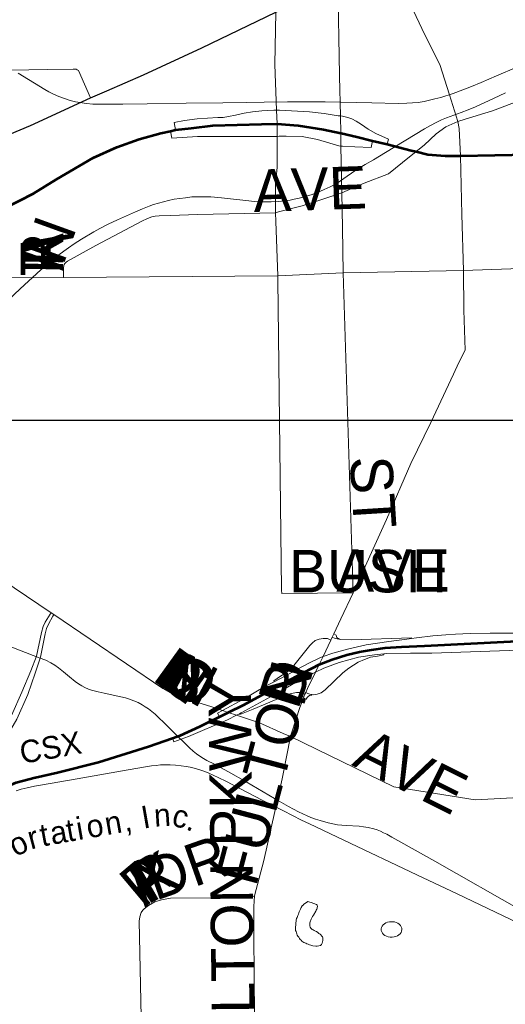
# Model space of a CAD drawing. Header units: feet. Extents: x 92 to 141.3, y -5 to 23.6.
# Tile 164 of 256: x 121.3 to 122.6, y 7.7 to 10.4. Entities that reach past the tile are written whole.
import ezdxf

# ---------------------------------------------------------------- set-up
doc = ezdxf.new("R2010")
doc.units = ezdxf.units.FT
doc.header["$MEASUREMENT"] = 0
doc.layers.add('0_Mview', color=7, linetype='Continuous', plot=False)
for name, color, linetype, lineweight in [('CUY - Design$0$GM_X_City_Street', 7, 'Continuous', 0), ('CUY - Design$0$GM_X_Interchange_Ramps', 1, 'Continuous', 13), ('CUY - Design$0$GM_X_Interstate_Route', 1, 'Continuous', 53), ('CUY - Design$0$GM_X_Minor_Lake', 5, 'Continuous', 0), ('CUY - Design$0$GM_X_Rail_Line', 7, 'Continuous', 13), ('CUY - Design$0$GM_X_Rail_Line_Text', 7, 'Continuous', 0), ('CUY - Design$0$GM_X_State_Route', 1, 'Continuous', 30)]:
    doc.layers.add(name, color=color, linetype=linetype, lineweight=lineweight)
doc.layers.add('CUY - Design$0$GM_X_Interstate_Location', color=7, linetype='Continuous', lineweight=13, plot=False)
doc.layers.add('TX_X_20', color=7, linetype='Continuous')
doc.styles.add('CUY - Design$0$Styledgn030', font='dgn030.shx')

msp = doc.modelspace()

# ---------------------------------------------------------------- linework, layer by layer
at = {"layer": '0_Mview', "color": 2}
msp.add_lwpolyline([(116.1447, 9.3193), (123.1393, 9.3193), (123.1393, 3.1985), (116.1447, 3.1985)], close=True, dxfattribs=at)
at = {"layer": 'CUY - Design$0$GM_X_City_Street', "flags": 128}
for points in [[(122.4647, 9.7283), (122.4593, 9.8806), (122.4558, 10.0408), (122.4522, 10.1151), (122.4486, 10.1346), (122.4265, 10.2069), (122.3995, 10.2899), (122.3593, 10.3711), (122.3041, 10.4876), (122.2585, 10.5819), (122.2507, 10.5958), (122.2507, 10.6027), (122.2521, 10.6088), (122.2628, 10.6389), (122.2964, 10.7516), (122.3622, 10.9495), (122.399, 11.0603)], [(121.9551, 9.9988), (121.9563, 10.0108), (121.9563, 10.094), (121.9562, 10.1282), (121.9548, 10.1653), (121.95, 10.2899), (121.9527, 10.4333), (121.9501, 10.539), (121.9472, 10.804), (121.9447, 10.8985)], [(122.4689, 10.1409), (122.5431, 10.1641), (122.6221, 10.1938), (122.6441, 10.2038), (122.6583, 10.2137), (122.689, 10.2476), (122.7141, 10.2752), (122.739, 10.3143), (122.7547, 10.36), (122.7989, 10.4183), (122.835, 10.4439), (122.8784, 10.4686), (122.9391, 10.5001), (122.9757, 10.5166), (122.9916, 10.5274), (123.0115, 10.5471), (123.0234, 10.5606), (123.0293, 10.5673)], [(122.1266, 10.2575), (122.1265, 10.2616), (122.122, 10.5157)], [(121.1765, 10.2738), (121.1792, 10.2738), (121.3296, 10.2761), (121.4005, 10.2772), (121.4086, 10.277), (121.4113, 10.2757)], [(121.4113, 10.2757), (121.4149, 10.2739), (121.4472, 10.1991)], [(122.134, 9.8444), (122.1326, 9.94), (122.1302, 10.0669), (122.1295, 10.1026), (122.1286, 10.1499), (122.1266, 10.2575)], [(122.1468, 9.9461), (122.1933, 9.9664), (122.26, 9.9922), (122.2982, 10.0225), (122.3352, 10.0523), (122.3575, 10.0704), (122.3902, 10.1009), (122.4161, 10.1201), (122.4486, 10.1346), (122.4689, 10.1409)], [(121.953, 9.8613), (121.9521, 9.8858), (121.9521, 9.9697), (121.9551, 9.9988)], [(121.9596, 9.8878), (122.0242, 9.9046), (122.0782, 9.922), (122.1326, 9.94), (122.1468, 9.9461)], [(121.6656, 9.8781), (121.7394, 9.8808), (121.9521, 9.8858), (121.9596, 9.8878)], [(121.3735, 9.709), (121.3741, 9.7367), (121.3744, 9.7398), (121.375, 9.7422), (121.376, 9.7448), (121.3774, 9.7471), (121.3807, 9.7507), (121.3843, 9.7536), (121.4621, 9.7962), (121.5889, 9.8633), (121.6014, 9.8694)], [(121.6014, 9.8694), (121.6028, 9.8701), (121.6148, 9.8747), (121.6239, 9.876), (121.6348, 9.877), (121.6656, 9.8781)], [(121.9583, 9.7025), (121.9583, 9.7025), (121.9582, 9.7132), (121.953, 9.8613)], [(122.1632, 8.8485), (122.1358, 9.7216), (122.134, 9.8444)], [(121.9582, 9.7132), (122.1358, 9.7216), (122.4647, 9.7283), (122.9028, 9.7433)], [(122.1632, 8.8485), (122.1697, 8.8623), (122.1706, 8.8642), (122.2138, 8.959), (122.254, 9.0491), (122.3211, 9.2011), (122.3748, 9.3137), (122.4373, 9.445), (122.452, 9.4769), (122.4688, 9.5106), (122.4654, 9.6198), (122.4647, 9.7283)], [(120.7254, 9.6975), (120.8437, 9.6975), (121.0126, 9.7003), (121.1906, 9.7076), (121.3735, 9.709), (121.9582, 9.7132)], [(121.9685, 8.8561), (121.9685, 8.8578), (121.9583, 9.7025)], [(120.8132, 9.1222), (120.935, 9.0635), (120.9845, 9.0313), (121.1066, 8.951), (121.34, 8.7942), (121.3475, 8.7892), (121.6443, 8.5872), (121.6702, 8.5731), (121.6931, 8.5643), (121.7784, 8.5373)], [(122.1632, 8.8485), (121.9686, 8.8471), (121.9685, 8.8561)], [(122.1062, 8.7274), (122.1105, 8.7367), (122.1295, 8.7775), (122.1632, 8.8485)], [(122.0391, 8.5873), (122.0608, 8.6321), (122.071, 8.6531), (122.0816, 8.6753), (122.1025, 8.7195), (122.1062, 8.7274)], [(121.9967, 8.4682), (122.0182, 8.5354), (122.0278, 8.5617), (122.0288, 8.5645), (122.0317, 8.5722), (122.0341, 8.5771), (122.0391, 8.5873)], [(121.7784, 8.5373), (121.7867, 8.5347), (121.8075, 8.5276), (121.8229, 8.5224), (121.8455, 8.5147), (121.908, 8.4935), (121.9729, 8.4652)], [(121.8941, 8.0215), (121.9199, 8.1185), (121.9701, 8.3414), (121.9929, 8.4564), (121.9967, 8.4682)], [(121.9729, 8.4652), (121.9929, 8.4564), (122.2742, 8.319), (122.4962, 8.2842), (122.8052, 8.3004), (122.9496, 8.3082), (123.1262, 8.3198), (123.169, 8.3231), (123.3464, 8.3647), (123.3584, 8.3675)], [(121.5903, 7.9828), (121.5915, 7.9844), (121.5939, 7.9864), (121.6056, 7.9953), (121.6232, 8.0052), (121.6408, 8.0113), (121.6653, 8.0158), (121.8703, 8.0165), (121.8838, 8.0177), (121.8941, 8.0215)], [(121.8968, 7.4709), (121.8926, 7.9149), (121.8924, 7.9926), (121.8941, 8.0215)], [(121.5877, 7.6049), (121.5805, 7.9524), (121.5821, 7.9648), (121.5855, 7.976), (121.5903, 7.9828)]]:
    msp.add_lwpolyline(points, dxfattribs=at)
at = {"layer": 'CUY - Design$0$GM_X_Interchange_Ramps', "flags": 128}
for points in [[(121.9548, 10.1653), (121.9471, 10.1652), (121.9142, 10.1639), (121.8887, 10.1609), (121.8667, 10.1572), (121.8424, 10.1517), (121.8241, 10.1481), (121.8089, 10.1457), (121.7943, 10.1457), (121.7382, 10.142), (121.7035, 10.1377), (121.6755, 10.1322), (121.6794, 10.1115)], [(122.1286, 10.1499), (122.1227, 10.1501), (122.0848, 10.1568), (122.0444, 10.1606), (121.9625, 10.1654), (121.9548, 10.1653)], [(122.2565, 10.0723), (122.2596, 10.0863), (122.2254, 10.1017), (122.2048, 10.114), (122.1865, 10.1262), (122.1719, 10.1353), (122.1603, 10.142), (122.1488, 10.1457), (122.1346, 10.1492), (122.1286, 10.1499)], [(121.6656, 10.1086), (121.6694, 10.089), (121.7388, 10.0933), (121.9477, 10.0939), (121.9563, 10.094)], [(121.9563, 10.094), (121.9622, 10.0942), (121.9806, 10.0948), (122.0242, 10.0935), (122.0665, 10.0855), (122.1242, 10.0686), (122.1302, 10.0669)], [(122.1302, 10.0669), (122.1347, 10.067), (122.1682, 10.0652), (122.2125, 10.0637), (122.2163, 10.0822)], [(121.34, 8.7942), (121.3375, 8.7905), (121.3243, 8.7683), (121.3185, 8.7565), (121.3137, 8.7407), (121.3004, 8.6755), (121.2846, 8.6354), (121.2605, 8.5776), (121.2317, 8.514), (121.2163, 8.4879), (121.1986, 8.4627), (121.1783, 8.4433), (121.1464, 8.4192), (121.115, 8.3976), (121.0618, 8.3622), (121.0354, 8.3435), (121.0104, 8.3233), (120.9903, 8.3004), (120.9702, 8.2769), (120.8981, 8.1897), (120.9381, 8.13)], [(120.954, 8.1421), (120.9471, 8.1524), (121.0201, 8.2255), (121.0593, 8.2616), (121.0971, 8.2977), (121.1297, 8.3331), (121.1578, 8.3653), (121.1805, 8.3961), (121.2009, 8.4254), (121.2467, 8.5038), (121.2766, 8.571), (121.2969, 8.6295), (121.3115, 8.6731), (121.3235, 8.7366), (121.3275, 8.7514), (121.333, 8.7633), (121.3447, 8.7851), (121.3475, 8.7892)], [(122.6055, 8.7382), (122.5367, 8.7382), (122.4822, 8.7377), (122.4422, 8.7356), (122.416, 8.7341), (122.3811, 8.731), (122.3364, 8.7259), (122.3227, 8.7238), (122.3097, 8.7218), (122.2604, 8.7156), (122.1993, 8.7064), (122.1479, 8.6945), (122.1084, 8.6843), (122.0816, 8.6753), (122.0806, 8.675), (122.0519, 8.6617), (122.0221, 8.6457), (121.981, 8.6231), (121.9483, 8.6062), (121.9225, 8.5928), (121.8644, 8.5584), (121.8075, 8.5276), (121.7939, 8.5203), (121.7988, 8.5105)], [(122.1247, 8.722), (122.1249, 8.7236), (122.1211, 8.7251), (122.119, 8.7269), (122.1179, 8.7294), (122.1176, 8.7334), (122.1105, 8.7367)], [(122.1025, 8.7195), (122.0933, 8.7238), (122.0815, 8.7241), (122.0705, 8.7226), (122.0595, 8.7185), (122.0514, 8.7113), (122.045, 8.7049), (122.0015, 8.65), (121.9903, 8.6384), (121.9775, 8.6287), (121.9657, 8.6211), (121.9473, 8.6082), (121.9483, 8.6062)], [(122.3227, 8.7238), (122.3223, 8.7262), (122.1584, 8.7205), (122.1298, 8.7213), (122.1247, 8.722), (122.1143, 8.7236), (122.1062, 8.7274)], [(121.6714, 8.452), (121.6745, 8.4421), (121.715, 8.4569), (121.8212, 8.5024), (121.8455, 8.5147), (121.8535, 8.5188), (121.8585, 8.5214), (121.9582, 8.5755), (122.0067, 8.6036), (122.0394, 8.6215), (122.0608, 8.6321), (122.0839, 8.6435), (122.1258, 8.6589), (122.1779, 8.6727), (122.2213, 8.6793), (122.2469, 8.6821), (122.2545, 8.6829), (122.3199, 8.6839), (122.3782, 8.6844), (122.6153, 8.6921)], [(122.0341, 8.5771), (122.0401, 8.5742), (122.0455, 8.5717), (122.0506, 8.5711), (122.0562, 8.5707), (122.0657, 8.5722), (122.0761, 8.5758), (122.0871, 8.5837), (122.1357, 8.63), (122.1513, 8.6428), (122.1641, 8.6515), (122.1773, 8.6597), (122.1947, 8.6668), (122.2111, 8.6727), (122.2295, 8.6758), (122.2471, 8.6796), (122.2469, 8.6821)], [(121.8535, 8.5188), (121.8548, 8.5163), (121.8909, 8.5316), (121.988, 8.5717), (121.9997, 8.5753), (122.0092, 8.5771), (122.0169, 8.5771), (122.0193, 8.5766), (122.0242, 8.5754), (122.0281, 8.5739), (122.0317, 8.5722)], [(122.0193, 8.5766), (122.019, 8.5751), (122.0209, 8.5744), (122.0217, 8.574), (122.0223, 8.5734), (122.0227, 8.5723), (122.0228, 8.5712), (122.0229, 8.57), (122.0225, 8.5668), (122.0288, 8.5645)], [(122.0278, 8.5617), (122.0358, 8.5588), (122.0384, 8.5631), (122.0411, 8.5659), (122.0444, 8.5682), (122.0478, 8.5694), (122.0505, 8.5696), (122.0506, 8.5711)]]:
    msp.add_lwpolyline(points, dxfattribs=at)
at = {"layer": 'CUY - Design$0$GM_X_Interstate_Route', "flags": 128}
for points in [[(121.9135, 10.1272), (121.9562, 10.1282), (122.0135, 10.1239), (122.0828, 10.113), (122.1295, 10.1026), (122.1305, 10.1024)], [(120.837, 9.7874), (120.8684, 9.7935), (120.8989, 9.8001), (121.0224, 9.827), (121.1309, 9.863), (121.1872, 9.887), (121.2136, 9.8983), (121.2919, 9.9381), (121.3536, 9.9766), (121.4547, 10.0351), (121.5194, 10.0647), (121.5798, 10.0867), (121.6396, 10.1032), (121.6656, 10.1086), (121.6794, 10.1115), (121.7218, 10.1167)], [(121.7218, 10.1167), (121.7806, 10.1238), (121.9135, 10.1272)], [(122.1305, 10.1024), (122.1733, 10.0928), (122.2163, 10.0822), (122.2565, 10.0723), (122.3216, 10.0556), (122.3352, 10.0523), (122.3671, 10.0447), (122.4147, 10.0407), (122.4558, 10.0408), (122.6429, 10.0444), (122.7259, 10.0479), (122.9257, 10.0565), (122.9326, 10.0558)], [(121.7988, 8.5105), (121.8229, 8.5224), (121.8654, 8.5433), (121.9718, 8.6016), (122.071, 8.6531), (122.1059, 8.6664), (122.1466, 8.6794), (122.1812, 8.6878), (122.2135, 8.6934), (122.251, 8.6983), (122.2951, 8.7011), (122.3584, 8.7039), (122.7006, 8.7211), (122.7679, 8.7315), (122.8388, 8.7491), (122.8435, 8.7509)], [(121.6915, 8.4598), (121.7455, 8.4843), (121.7988, 8.5105)], [(121.4697, 8.387), (121.6054, 8.4291), (121.6714, 8.452), (121.6839, 8.4563), (121.6915, 8.4598)], [(121.2963, 8.3445), (121.2977, 8.3449), (121.3575, 8.358), (121.4695, 8.387), (121.4697, 8.387)], [(120.8577, 8.0688), (120.8835, 8.0882), (120.9381, 8.13), (120.954, 8.1421), (121.033, 8.2025), (121.1269, 8.2726), (121.1776, 8.3023), (121.2449, 8.3313), (121.2963, 8.3445)]]:
    msp.add_lwpolyline(points, dxfattribs=at)
at = {"layer": 'CUY - Design$0$GM_X_Minor_Lake', "flags": 128}
for points in [[(122.0282, 7.9979), (122.04, 8.0061), (122.0425, 8.0053), (122.0458, 8.0045), (122.0496, 8.0033), (122.052, 8.0029), (122.0554, 8.0013), (122.0587, 8.0001), (122.0612, 7.9993), (122.0636, 7.9981), (122.0653, 7.9961), (122.0666, 7.9928), (122.0658, 7.9899), (122.0654, 7.9878), (122.0642, 7.9853), (122.063, 7.9828), (122.0614, 7.9803), (122.0594, 7.9758), (122.0578, 7.9733), (122.0554, 7.9695), (122.053, 7.9654), (122.0509, 7.962), (122.0497, 7.96), (122.0489, 7.9579), (122.0462, 7.9508), (122.0454, 7.9484), (122.045, 7.9463), (122.045, 7.9442), (122.045, 7.9417), (122.0455, 7.9397), (122.0464, 7.9364), (122.0485, 7.9335), (122.0518, 7.9303), (122.0543, 7.9291), (122.0572, 7.9274), (122.0605, 7.9254), (122.0638, 7.9242), (122.0668, 7.9218), (122.0701, 7.9193), (122.0734, 7.9169), (122.0755, 7.9157), (122.0784, 7.912), (122.0797, 7.91), (122.0806, 7.9079), (122.081, 7.9059), (122.081, 7.9038), (122.0811, 7.9017), (122.0807, 7.8997), (122.0803, 7.8968), (122.0791, 7.8926), (122.0771, 7.8889), (122.0747, 7.8868), (122.0702, 7.8851), (122.0656, 7.8846), (122.0619, 7.8846), (122.0532, 7.8857), (122.0508, 7.8861), (122.0479, 7.8873), (122.0445, 7.8885), (122.0412, 7.8897), (122.0375, 7.8909), (122.0342, 7.8929), (122.0292, 7.8949), (122.0263, 7.8965), (122.0238, 7.8981), (122.0217, 7.9006), (122.0192, 7.903), (122.0171, 7.9059), (122.015, 7.9088), (122.0129, 7.9116), (122.0112, 7.9145), (122.0099, 7.9178), (122.0086, 7.9207), (122.0077, 7.9248), (122.0065, 7.9277), (122.006, 7.9301), (122.006, 7.933), (122.006, 7.9348)], [(122.006, 7.9348), (122.0077, 7.9557), (122.0093, 7.9599), (122.0109, 7.9632), (122.0117, 7.9657), (122.0125, 7.9678), (122.0133, 7.9698), (122.0141, 7.9723), (122.0153, 7.9752), (122.0165, 7.9785), (122.0181, 7.9815), (122.0197, 7.9852), (122.0221, 7.9898), (122.0249, 7.9947), (122.0278, 7.9973), (122.0282, 7.9979)], [(122.2708, 7.9514), (122.2624, 7.951)]]:
    msp.add_lwpolyline(points, dxfattribs=at)
at = {"layer": 'CUY - Design$0$GM_X_Minor_Lake'}
msp.add_ellipse((122.2681, 7.9302), major_axis=(-0.0281, -0.0001), ratio=0.756188, start_param=4.914979, end_param=10.896493, dxfattribs=at)
at = {"layer": 'CUY - Design$0$GM_X_Rail_Line', "flags": 128}
for points in [[(121.4062, 10.1887), (121.4367, 10.1835), (121.4536, 10.1821), (121.4744, 10.1817), (121.5358, 10.1821), (121.6023, 10.1828), (121.7086, 10.1843), (121.8079, 10.1854), (121.873, 10.1867), (121.9211, 10.1872), (121.9849, 10.1878), (122.0363, 10.1882), (122.0874, 10.188), (122.2143, 10.1854), (122.2862, 10.1841), (122.3096, 10.1843), (122.3251, 10.1852), (122.341, 10.1868), (122.3573, 10.1894), (122.372, 10.1924), (122.3864, 10.196), (122.4024, 10.2003), (122.4361, 10.2113), (122.4623, 10.2206), (122.4858, 10.2297), (122.5123, 10.2408), (122.5541, 10.2592), (122.6647, 10.3066)], [(121.2506, 10.2663), (121.3233, 10.2217), (121.3342, 10.2157), (121.347, 10.209), (121.3608, 10.2031), (121.3736, 10.198), (121.3922, 10.1922), (121.4062, 10.1887)], [(121.1578, 9.5861), (121.2557, 9.6777), (121.3122, 9.7299), (121.3502, 9.7615), (121.3612, 9.7709), (121.375, 9.7809), (121.3876, 9.79), (121.4029, 9.8005), (121.4228, 9.8134), (121.4561, 9.8332), (121.473, 9.8425), (121.4959, 9.8542), (121.5209, 9.8665), (121.5698, 9.8885), (121.5888, 9.8965), (121.6076, 9.9037), (121.6193, 9.9077), (121.6327, 9.9117), (121.6462, 9.9155), (121.6598, 9.9188), (121.6758, 9.9223), (121.6911, 9.9246), (121.7066, 9.9265), (121.7241, 9.9286), (121.7434, 9.9293), (121.7586, 9.9293), (121.7757, 9.9288), (121.8046, 9.9265), (121.8794, 9.9177), (121.8932, 9.9164), (121.907, 9.9155), (121.9218, 9.915), (121.94, 9.9151), (121.9595, 9.9163), (121.9774, 9.9182), (121.9918, 9.9203), (122.0031, 9.9225), (122.0165, 9.9258), (122.0328, 9.9301), (122.0486, 9.9347), (122.0659, 9.9408), (122.0848, 9.9488), (122.1007, 9.9564), (122.1201, 9.9664), (122.147, 9.9856), (122.1707, 10.0018), (122.1961, 10.017), (122.2188, 10.0304), (122.2514, 10.0504), (122.3582, 10.1145), (122.3739, 10.1236), (122.3895, 10.1318), (122.4043, 10.1389), (122.4177, 10.1446), (122.4578, 10.1591), (122.4771, 10.1662), (122.4973, 10.1747), (122.5464, 10.1973), (122.5792, 10.2129)], [(121.1416, 8.7362), (121.3073, 8.6715), (121.3255, 8.6645), (121.3391, 8.658), (121.3505, 8.6513), (121.3604, 8.644), (121.374, 8.6333), (121.3906, 8.619), (121.4052, 8.607), (121.4146, 8.6003), (121.4238, 8.5945), (121.432, 8.59), (121.4417, 8.586), (121.4504, 8.5829), (121.4608, 8.5801), (121.4687, 8.5782), (121.4844, 8.5749), (121.5305, 8.5653), (121.5425, 8.5622), (121.5538, 8.5588), (121.5656, 8.5543), (121.5771, 8.5491), (121.5881, 8.5431), (121.5967, 8.538), (121.6059, 8.5317), (121.6144, 8.5249), (121.6235, 8.5172), (121.6334, 8.508), (121.6476, 8.4946), (121.6698, 8.4724), (121.7176, 8.4257), (121.7277, 8.4166), (121.7363, 8.4096), (121.7457, 8.4031), (121.7552, 8.3969), (121.7643, 8.3915), (121.7851, 8.381), (121.8021, 8.3721), (121.8234, 8.3604), (121.8721, 8.333), (121.9492, 8.2879), (121.987, 8.2655), (122.0143, 8.2513), (122.0378, 8.2402), (122.0479, 8.2358), (122.0604, 8.2312), (122.0732, 8.2273), (122.0955, 8.2213), (122.108, 8.2182), (122.1208, 8.2158), (122.1327, 8.2144), (122.1446, 8.2135), (122.1801, 8.2117), (122.1917, 8.2101), (122.2045, 8.2083), (122.2197, 8.2048), (122.2289, 8.2019), (122.2378, 8.1983), (122.2465, 8.1942), (122.2549, 8.1898), (122.2692, 8.1818), (122.2935, 8.1685), (122.3863, 8.1161), (122.6287, 7.978)], [(121.2445, 8.3084), (121.2585, 8.3126), (121.2745, 8.3164), (121.2944, 8.3209), (121.3111, 8.3237), (121.4107, 8.3412), (121.5502, 8.3655), (121.5975, 8.3739), (121.6133, 8.3763), (121.6266, 8.3778), (121.6381, 8.379), (121.6514, 8.3794), (121.6645, 8.3794), (121.6789, 8.3786), (121.6948, 8.377), (121.7078, 8.375), (121.7196, 8.3728), (121.7335, 8.3697), (121.7483, 8.3648), (121.7587, 8.3613), (121.7697, 8.3569), (121.7818, 8.3514), (121.7971, 8.3442), (121.8162, 8.3344), (121.9156, 8.2833), (121.974, 8.2534), (122.0225, 8.2287), (122.0442, 8.2184), (122.1382, 8.1739), (122.3372, 8.0794), (122.4467, 8.0273), (122.6142, 7.9474)]]:
    msp.add_lwpolyline(points, dxfattribs=at)
at = {"layer": 'CUY - Design$0$GM_X_State_Route', "flags": 128}
for points in [[(121.4917, 10.2185), (121.5918, 10.2622), (121.7509, 10.336), (121.9527, 10.4333), (122.122, 10.5157), (122.1616, 10.5349), (122.208, 10.5574), (122.2585, 10.5819), (122.3333, 10.6177), (122.3522, 10.6265), (122.3957, 10.6474), (122.4437, 10.6703), (122.486, 10.6916), (122.5229, 10.7105), (122.5419, 10.7195), (122.5648, 10.7336), (122.584, 10.7459), (122.635, 10.7777), (122.6881, 10.8105)], [(120.6234, 9.8275), (120.6256, 9.8286), (120.7164, 9.8693), (120.908, 9.9575), (120.9209, 9.964), (121.1836, 10.0805), (121.2271, 10.0998), (121.2842, 10.1236), (121.4472, 10.1991), (121.4917, 10.2185)]]:
    msp.add_lwpolyline(points, dxfattribs=at)

# ---------------------------------------------------------------- texts
at = {"layer": 'CUY - Design$0$GM_X_Interstate_Location', "style": 'CUY - Design$0$Styledgn030'}
msp.add_text('71', height=0.000206, rotation=0, dxfattribs=at).set_placement((122.5637, 8.6745))
at = {"layer": 'CUY - Design$0$GM_X_Rail_Line_Text', "style": 'CUY - Design$0$Styledgn030'}
for s, height, rotation, p in [('CSX', 0.06151, 10.0716, (121.2604, 8.3816)), ('I', 0.0615, 9.9207, (121.5916, 8.2049)), ('n', 0.0615, 3.6126, (121.6222, 8.2104)), ('c', 0.0615, 345.8091, (121.6661, 8.2142)), ('t', 0.0615, 9.9631, (121.3865, 8.169)), ('i', 0.0615, 9.9422, (121.4142, 8.1738)), ('o', 0.0615, 9.9359, (121.4418, 8.1787)), ('n', 0.0615, 9.9366, (121.4917, 8.1874)), ('r', 0.0615, 14.7842, (121.2847, 8.148)), ('t', 0.0615, 10.3433, (121.3154, 8.1562)), ('a', 0.0615, 10.0746, (121.3429, 8.1612)), (',', 0.0615, 9.932, (121.5416, 8.1962)), ('.', 0.0615, 334.5521, (121.705, 8.2048)), ('o', 0.0615, 25.612, (121.2428, 8.1275))]:
    msp.add_text(s, height=height, rotation=rotation, dxfattribs=at).set_placement(p)
at = {"layer": 'TX_X_20', "style": 'CUY - Design$0$Styledgn030'}
for s, rotation, p in [('AVE', 1.9739, (121.893, 9.8872)), ('N', 70.1271, (121.3728, 9.7395)), ('R', 89.638, (121.3725, 9.7187)), ('A', 89.6284, (121.3726, 9.7268)), ('T', 89.6175, (121.3725, 9.7114)), ('I', 86.631, (121.3726, 9.7357)), ('ST', 273.5746, (122.1538, 9.2183)), ('BUSH', 0, (121.989, 8.8499)), ('AVE', 0, (122.1175, 8.8517)), ('D', 324.2185, (121.6127, 8.6124)), ('E', 324.2177, (121.62, 8.6071)), ('N', 324.2057, (121.6259, 8.6029)), ('I', 324.2276, (121.6333, 8.5976)), ('N', 332.0651, (121.6519, 8.5854)), ('S', 324.5634, (121.637, 8.5949)), ('O', 329.744, (121.6437, 8.5902)), ('D', 70.4314, (122.0157, 8.5349)), ('FULTON', 75.2026, (121.8984, 8.0438)), ('R', 72.8401, (122.0134, 8.5272)), ('FULTON PKWY', 90.5784, (121.8956, 7.4948)), ('AVE', 333.4316, (122.1573, 8.3791)), ('DR', 19.4434, (121.6245, 8.0079)), ('K', 29.978, (121.6093, 7.9996)), ('P', 39.97, (121.5904, 7.9849)), ('R', 33.5553, (121.6027, 7.9952)), ('A', 39.9707, (121.596, 7.9896))]:
    msp.add_text(s, height=0.1157, rotation=rotation, dxfattribs=at).set_placement(p)

doc.saveas('drawing.dxf')
